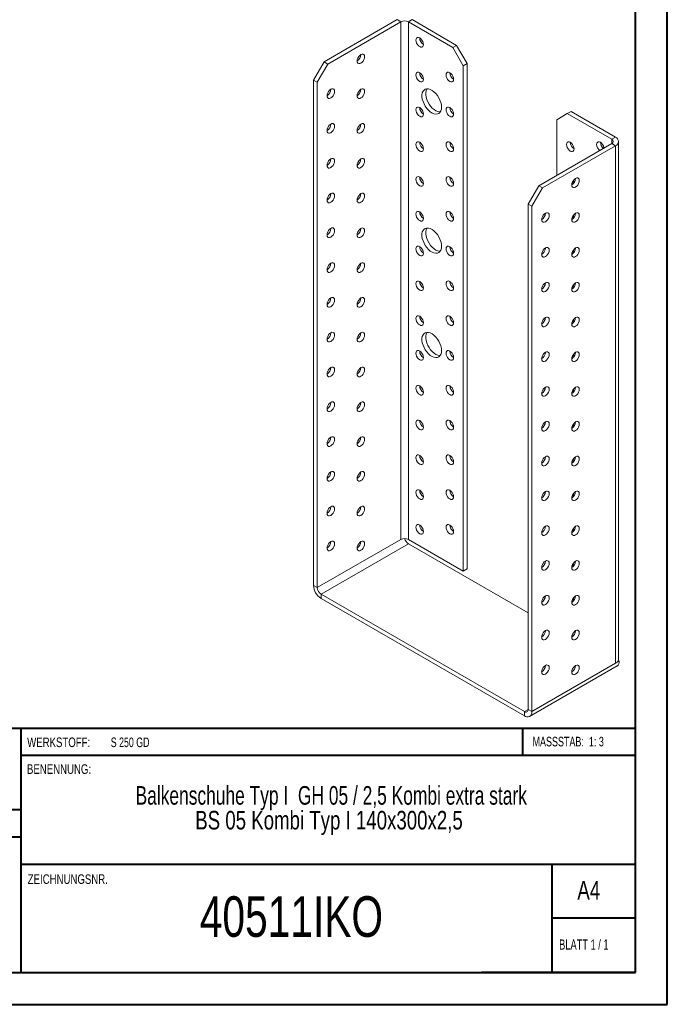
# Model space of a CAD drawing. Header units: millimetres. Extents: x 0 to 210, y 0 to 297.
# Tile 2 of 3: x 109 to 210, y 0 to 154. Entities that reach past the tile are written whole.
import ezdxf

# ---------------------------------------------------------------- set-up
doc = ezdxf.new("R2010")
doc.units = ezdxf.units.MM
doc.styles.add('SLDTEXTSTYLE0', font='TXT', dxfattribs={"width": 0.75})
doc.styles.add('SLDTEXTSTYLE1', font='TXT', dxfattribs={"width": 0.681818})
doc.styles.add('SLDTEXTSTYLE2', font='TXT', dxfattribs={"width": 0.7})
doc.styles.add('SLDTEXTSTYLE3', font='TXT', dxfattribs={"width": 0.6875})
doc.styles.add('SLDTEXTSTYLE4', font='TXT', dxfattribs={"width": 0.69898})

# ---------------------------------------------------------------- blocks, each defined once
blk = doc.blocks.new('SW_NOTE_1')
at = {"color": 0, "linetype": 'Continuous', "lineweight": 0, "char_height": 2.9104, "attachment_point": 2}
for s, insert, style in [('Balkenschuhe Typ I  GH 05 / 2,5 Kombi extra stark', (45.38, 3.75), 'SLDTEXTSTYLE4'), ('BS 05 Kombi Typ I 140x300x2,5', (45.03, -0.13), 'SLDTEXTSTYLE0')]:
    blk.add_mtext(s, dxfattribs=dict(at, insert=insert, style=style))

msp = doc.modelspace()

# ---------------------------------------------------------------- linework, layer by layer
at = {"color": 7, "linetype": 'Continuous', "lineweight": 40}
for p, q in [((210.08, 0.21), (210.08, 297.21)), ((205.08, 5.21), (205.08, 292.21)), ((205.08, 43.37), (10.11, 43.37)), ((108.91, 43.37), (108.91, 5.12)), ((187.47, 39.12), (187.47, 43.37)), ((205.08, 39.12), (108.91, 39.12)), ((108.91, 30.62), (10.11, 30.62)), ((108.91, 26.37), (10.11, 26.37)), ((108.91, 22.12), (205.08, 22.12)), ((192.08, 5.21), (192.08, 22.21)), ((205.08, 13.71), (192.08, 13.71)), ((10.08, 5.21), (205.08, 5.21)), ((205.08, 5.21), (180.99, 5.21)), ((0.08, 0.21), (210.08, 0.21))]:
    msp.add_line(p, q, dxfattribs=at)
at = {"color": 7, "linetype": 'Continuous', "lineweight": 15}
for p, q in [((156.36, 147.68), (167.79, 154.28)), ((168.38, 153.94), (167.79, 154.28)), ((169.56, 153.94), (170.15, 154.28)), ((170.15, 154.28), (177.1, 150.26)), ((156.95, 147.34), (168.38, 153.94)), ((168.38, 153.94), (168.38, 72.96)), ((169.56, 72.96), (169.56, 153.94)), ((169.56, 153.94), (176.51, 149.92)), ((176.51, 149.92), (177.1, 150.26)), ((178.16, 147.06), (176.51, 149.92)), ((177.1, 150.26), (178.75, 147.4)), ((154.71, 144.82), (156.36, 147.68)), ((156.95, 147.34), (155.3, 144.48)), ((156.36, 147.68), (156.95, 147.34)), ((178.75, 147.4), (178.16, 147.06)), ((178.16, 147.06), (178.16, 68)), ((178.75, 147.4), (178.75, 68.34)), ((155.3, 144.48), (154.71, 144.82)), ((154.71, 65.75), (154.71, 144.82)), ((155.3, 65.41), (155.3, 144.48)), ((194.43, 139.58), (192.78, 138.63)), ((195.01, 139.92), (194.43, 139.58)), ((194.43, 139.58), (201.38, 135.57)), ((195.01, 139.92), (201.97, 135.91)), ((192.78, 129.92), (192.78, 138.63)), ((201.38, 135.57), (201.97, 135.91)), ((189.95, 128.29), (201.38, 134.89)), ((190.54, 127.95), (201.97, 134.55)), ((201.38, 135.57), (201.38, 134.89)), ((201.38, 134.89), (201.97, 134.55)), ((201.97, 53.57), (201.97, 134.55)), ((202.46, 54.25), (202.46, 135.23)), ((188.3, 125.43), (189.95, 128.29)), ((190.54, 127.95), (188.89, 125.09)), ((189.95, 128.29), (190.54, 127.95)), ((188.89, 125.09), (188.3, 125.43)), ((188.3, 46.36), (188.3, 125.43)), ((188.89, 46.02), (188.89, 125.09)), ((168.38, 72.96), (155.3, 65.41)), ((178.16, 68), (169.56, 72.96)), ((155.89, 64.39), (169.56, 72.28)), ((188.3, 61.46), (169.56, 72.28)), ((178.75, 68.34), (178.16, 68)), ((155.3, 65.41), (154.71, 65.75)), ((155.89, 64.39), (187.71, 46.02)), ((155.89, 64.39), (155.89, 63.71)), ((155.89, 63.71), (187.71, 45.34)), ((195.49, 58), (195.25, 58.13)), ((202.4, 54), (202.56, 53.91)), ((188.54, 45.26), (202.21, 53.15)), ((188.89, 46.02), (201.97, 53.57)), ((202.56, 53.91), (201.97, 53.57)), ((188.3, 46.36), (187.71, 46.02)), ((188.3, 46.36), (188.89, 46.02)), ((187.71, 46.02), (187.71, 45.34))]:
    msp.add_line(p, q, dxfattribs=at)
at = {"color": 7, "linetype": 'Continuous', "lineweight": 15, "flags": 128}
for points in [[(171.92, 150.4), (171.89, 150.62), (171.8, 150.86), (171.67, 151.09), (171.51, 151.28), (171.33, 151.42), (171.14, 151.49), (170.98, 151.49), (170.85, 151.41), (170.77, 151.27), (170.74, 151.08), (170.77, 150.85), (170.85, 150.61), (170.98, 150.39), (171.14, 150.2), (171.33, 150.06), (171.51, 149.99), (171.67, 149.99), (171.8, 150.06), (171.89, 150.2), (171.92, 150.4)], [(162.13, 148.83), (161.95, 148.69), (161.79, 148.5), (161.66, 148.28), (161.57, 148.04), (161.54, 147.81), (161.57, 147.62), (161.66, 147.48), (161.79, 147.4), (161.95, 147.4), (162.13, 147.47), (162.32, 147.61), (162.48, 147.8), (162.61, 148.03), (162.69, 148.27), (162.72, 148.49), (162.69, 148.69), (162.61, 148.83), (162.48, 148.9), (162.32, 148.9), (162.13, 148.83)], [(171.92, 144.95), (171.89, 145.18), (171.8, 145.42), (171.67, 145.64), (171.51, 145.84), (171.33, 145.97), (171.14, 146.05), (170.98, 146.04), (170.85, 145.97), (170.77, 145.83), (170.74, 145.63), (170.77, 145.41), (170.85, 145.17), (170.98, 144.94), (171.14, 144.75), (171.33, 144.61), (171.51, 144.54), (171.67, 144.54), (171.8, 144.62), (171.89, 144.76), (171.92, 144.95)], [(176.63, 144.95), (176.6, 145.18), (176.52, 145.42), (176.39, 145.65), (176.22, 145.84), (176.04, 145.98), (175.86, 146.05), (175.69, 146.05), (175.56, 145.97), (175.48, 145.83), (175.45, 145.63), (175.48, 145.41), (175.56, 145.17), (175.69, 144.94), (175.86, 144.75), (176.04, 144.61), (176.22, 144.54), (176.39, 144.54), (176.52, 144.62), (176.6, 144.76), (176.63, 144.95)], [(157.42, 143.39), (157.24, 143.25), (157.07, 143.06), (156.94, 142.83), (156.86, 142.6), (156.83, 142.37), (156.86, 142.18), (156.94, 142.03), (157.07, 141.96), (157.24, 141.96), (157.42, 142.03), (157.6, 142.17), (157.77, 142.36), (157.9, 142.58), (157.98, 142.82), (158.01, 143.05), (157.98, 143.24), (157.9, 143.38), (157.77, 143.46), (157.6, 143.46), (157.42, 143.39)], [(162.13, 143.39), (161.95, 143.25), (161.79, 143.06), (161.66, 142.83), (161.57, 142.6), (161.54, 142.37), (161.57, 142.18), (161.66, 142.03), (161.79, 141.96), (161.95, 141.96), (162.13, 142.03), (162.32, 142.17), (162.48, 142.36), (162.61, 142.58), (162.69, 142.82), (162.72, 143.05), (162.69, 143.24), (162.61, 143.38), (162.48, 143.46), (162.32, 143.46), (162.13, 143.39)], [(174.74, 140.6), (174.72, 140.95), (174.63, 141.32), (174.5, 141.7), (174.32, 142.06), (174.1, 142.41), (173.85, 142.73), (173.57, 142.99), (173.28, 143.21), (172.99, 143.36), (172.71, 143.45), (172.45, 143.46), (172.21, 143.4), (172.01, 143.27), (171.85, 143.08), (171.74, 142.83), (171.69, 142.53), (171.69, 142.2), (171.74, 141.83), (171.85, 141.46), (172.01, 141.09), (172.21, 140.73), (172.45, 140.39), (172.71, 140.1), (172.99, 139.86), (173.28, 139.67), (173.57, 139.56), (173.85, 139.51), (174.1, 139.53), (174.32, 139.62), (174.5, 139.78), (174.63, 140.01), (174.72, 140.28), (174.74, 140.6)], [(172.46, 143.46), (172.44, 143.42), (172.33, 143.17), (172.28, 142.87), (172.28, 142.54), (172.33, 142.17), (172.44, 141.8), (172.6, 141.43), (172.8, 141.07), (173.04, 140.73), (173.3, 140.44), (173.58, 140.2), (173.87, 140.01), (174.16, 139.9), (174.44, 139.85), (174.55, 139.85)], [(171.92, 139.51), (171.89, 139.74), (171.8, 139.98), (171.67, 140.2), (171.51, 140.39), (171.33, 140.53), (171.14, 140.6), (170.98, 140.6), (170.85, 140.53), (170.77, 140.38), (170.74, 140.19), (170.77, 139.96), (170.85, 139.73), (170.98, 139.5), (171.14, 139.31), (171.33, 139.17), (171.51, 139.1), (171.67, 139.1), (171.8, 139.18), (171.89, 139.32), (171.92, 139.51)], [(176.63, 139.51), (176.6, 139.74), (176.52, 139.98), (176.39, 140.2), (176.22, 140.39), (176.04, 140.53), (175.86, 140.6), (175.69, 140.6), (175.56, 140.53), (175.48, 140.38), (175.45, 140.19), (175.48, 139.96), (175.56, 139.73), (175.69, 139.5), (175.86, 139.31), (176.04, 139.17), (176.22, 139.1), (176.39, 139.1), (176.52, 139.18), (176.6, 139.32), (176.63, 139.51)], [(157.42, 137.95), (157.24, 137.81), (157.07, 137.62), (156.94, 137.39), (156.86, 137.15), (156.83, 136.93), (156.86, 136.73), (156.94, 136.59), (157.07, 136.52), (157.24, 136.51), (157.42, 136.59), (157.6, 136.72), (157.77, 136.92), (157.9, 137.14), (157.98, 137.38), (158.01, 137.61), (157.98, 137.8), (157.9, 137.94), (157.77, 138.02), (157.6, 138.02), (157.42, 137.95)], [(162.13, 137.95), (161.95, 137.81), (161.79, 137.62), (161.66, 137.39), (161.57, 137.15), (161.54, 136.93), (161.57, 136.73), (161.66, 136.59), (161.79, 136.51), (161.95, 136.51), (162.13, 136.58), (162.32, 136.72), (162.48, 136.91), (162.61, 137.14), (162.69, 137.38), (162.72, 137.61), (162.69, 137.8), (162.61, 137.94), (162.48, 138.02), (162.32, 138.02), (162.13, 137.95)], [(171.92, 134.07), (171.89, 134.29), (171.8, 134.53), (171.67, 134.76), (171.51, 134.95), (171.33, 135.09), (171.14, 135.16), (170.98, 135.16), (170.85, 135.08), (170.77, 134.94), (170.74, 134.75), (170.77, 134.52), (170.85, 134.28), (170.98, 134.06), (171.14, 133.87), (171.33, 133.73), (171.51, 133.65), (171.67, 133.66), (171.8, 133.73), (171.89, 133.87), (171.92, 134.07)], [(176.63, 134.07), (176.6, 134.29), (176.52, 134.53), (176.39, 134.76), (176.22, 134.95), (176.04, 135.09), (175.86, 135.16), (175.69, 135.16), (175.56, 135.08), (175.48, 134.94), (175.45, 134.75), (175.48, 134.52), (175.56, 134.28), (175.69, 134.06), (175.86, 133.87), (176.04, 133.73), (176.22, 133.66), (176.39, 133.66), (176.52, 133.73), (176.6, 133.87), (176.63, 134.07)], [(194.31, 134.75), (194.34, 134.94), (194.42, 135.08), (194.55, 135.16), (194.71, 135.16), (194.9, 135.09), (195.08, 134.95), (195.24, 134.76), (195.37, 134.53), (195.46, 134.3), (195.49, 134.07), (195.46, 133.88), (195.37, 133.73), (195.24, 133.66), (195.08, 133.66), (194.9, 133.73), (194.71, 133.87), (194.55, 134.06), (194.42, 134.28), (194.34, 134.52), (194.31, 134.75)], [(199.02, 134.75), (199.05, 134.94), (199.13, 135.08), (199.26, 135.16), (199.43, 135.16), (199.61, 135.09), (199.79, 134.95), (199.96, 134.76), (200.09, 134.53), (200.17, 134.3), (200.19, 134.2)], [(157.42, 132.5), (157.24, 132.36), (157.07, 132.17), (156.94, 131.95), (156.86, 131.71), (156.83, 131.48), (156.86, 131.29), (156.94, 131.15), (157.07, 131.07), (157.24, 131.07), (157.42, 131.14), (157.6, 131.28), (157.77, 131.47), (157.9, 131.7), (157.98, 131.94), (158.01, 132.16), (157.98, 132.36), (157.9, 132.5), (157.77, 132.57), (157.6, 132.57), (157.42, 132.5)], [(162.13, 132.5), (161.95, 132.36), (161.79, 132.17), (161.66, 131.95), (161.57, 131.71), (161.54, 131.48), (161.57, 131.29), (161.66, 131.15), (161.79, 131.07), (161.95, 131.07), (162.13, 131.14), (162.32, 131.28), (162.48, 131.47), (162.61, 131.7), (162.69, 131.94), (162.72, 132.16), (162.69, 132.36), (162.61, 132.5), (162.48, 132.57), (162.32, 132.57), (162.13, 132.5)], [(171.92, 128.62), (171.89, 128.85), (171.8, 129.09), (171.67, 129.31), (171.51, 129.51), (171.33, 129.64), (171.14, 129.72), (170.98, 129.71), (170.85, 129.64), (170.77, 129.5), (170.74, 129.3), (170.77, 129.08), (170.85, 128.84), (170.98, 128.61), (171.14, 128.42), (171.33, 128.28), (171.51, 128.21), (171.67, 128.21), (171.8, 128.29), (171.89, 128.43), (171.92, 128.62)], [(176.63, 128.62), (176.6, 128.85), (176.52, 129.09), (176.39, 129.31), (176.22, 129.51), (176.04, 129.64), (175.86, 129.72), (175.69, 129.71), (175.56, 129.64), (175.48, 129.5), (175.45, 129.3), (175.48, 129.08), (175.56, 128.84), (175.69, 128.61), (175.86, 128.42), (176.04, 128.28), (176.22, 128.21), (176.39, 128.21), (176.52, 128.29), (176.6, 128.43), (176.63, 128.62)], [(195.72, 129.44), (195.54, 129.3), (195.38, 129.11), (195.24, 128.89), (195.16, 128.65), (195.13, 128.42), (195.16, 128.23), (195.24, 128.09), (195.38, 128.01), (195.54, 128.01), (195.72, 128.08), (195.9, 128.22), (196.07, 128.41), (196.2, 128.64), (196.28, 128.88), (196.31, 129.1), (196.28, 129.3), (196.2, 129.44), (196.07, 129.51), (195.9, 129.52), (195.72, 129.44)], [(195.42, 128.67), (195.3, 128.76), (195.23, 128.85)], [(157.42, 127.06), (157.24, 126.92), (157.07, 126.73), (156.94, 126.5), (156.86, 126.27), (156.83, 126.04), (156.86, 125.84), (156.94, 125.7), (157.07, 125.63), (157.24, 125.63), (157.42, 125.7), (157.6, 125.84), (157.77, 126.03), (157.9, 126.25), (157.98, 126.49), (158.01, 126.72), (157.98, 126.91), (157.9, 127.05), (157.77, 127.13), (157.6, 127.13), (157.42, 127.06)], [(162.13, 127.06), (161.95, 126.92), (161.79, 126.73), (161.66, 126.5), (161.57, 126.26), (161.54, 126.04), (161.57, 125.84), (161.66, 125.7), (161.79, 125.63), (161.95, 125.63), (162.13, 125.7), (162.32, 125.84), (162.48, 126.03), (162.61, 126.25), (162.69, 126.49), (162.72, 126.72), (162.69, 126.91), (162.61, 127.05), (162.48, 127.13), (162.32, 127.13), (162.13, 127.06)], [(171.92, 123.18), (171.89, 123.41), (171.8, 123.64), (171.67, 123.87), (171.51, 124.06), (171.33, 124.2), (171.14, 124.27), (170.98, 124.27), (170.85, 124.19), (170.77, 124.05), (170.74, 123.86), (170.77, 123.63), (170.85, 123.4), (170.98, 123.17), (171.14, 122.98), (171.33, 122.84), (171.51, 122.77), (171.67, 122.77), (171.8, 122.84), (171.89, 122.99), (171.92, 123.18)], [(176.63, 123.18), (176.6, 123.41), (176.52, 123.65), (176.39, 123.87), (176.22, 124.06), (176.04, 124.2), (175.86, 124.27), (175.69, 124.27), (175.56, 124.2), (175.48, 124.05), (175.45, 123.86), (175.48, 123.63), (175.56, 123.4), (175.69, 123.17), (175.86, 122.98), (176.04, 122.84), (176.22, 122.77), (176.39, 122.77), (176.52, 122.85), (176.6, 122.99), (176.63, 123.18)], [(191.01, 124), (190.83, 123.86), (190.66, 123.67), (190.53, 123.44), (190.45, 123.21), (190.42, 122.98), (190.45, 122.79), (190.53, 122.64), (190.66, 122.57), (190.83, 122.57), (191.01, 122.64), (191.19, 122.78), (191.35, 122.97), (191.48, 123.19), (191.57, 123.43), (191.6, 123.66), (191.57, 123.85), (191.48, 123.99), (191.35, 124.07), (191.19, 124.07), (191.01, 124)], [(195.72, 124), (195.54, 123.86), (195.38, 123.67), (195.24, 123.44), (195.16, 123.21), (195.13, 122.98), (195.16, 122.79), (195.24, 122.64), (195.38, 122.57), (195.54, 122.57), (195.72, 122.64), (195.9, 122.78), (196.07, 122.97), (196.2, 123.19), (196.28, 123.43), (196.31, 123.66), (196.28, 123.85), (196.2, 123.99), (196.07, 124.07), (195.9, 124.07), (195.72, 124)], [(195.42, 123.23), (195.3, 123.32), (195.23, 123.4)], [(157.42, 121.62), (157.24, 121.48), (157.07, 121.29), (156.94, 121.06), (156.86, 120.82), (156.83, 120.59), (156.86, 120.4), (156.94, 120.26), (157.07, 120.18), (157.24, 120.18), (157.42, 120.25), (157.6, 120.39), (157.77, 120.58), (157.9, 120.81), (157.98, 121.05), (158.01, 121.28), (157.98, 121.47), (157.9, 121.61), (157.77, 121.69), (157.6, 121.69), (157.42, 121.62)], [(162.13, 121.61), (161.95, 121.48), (161.79, 121.29), (161.66, 121.06), (161.57, 120.82), (161.54, 120.59), (161.57, 120.4), (161.66, 120.26), (161.79, 120.18), (161.95, 120.18), (162.13, 120.25), (162.32, 120.39), (162.48, 120.58), (162.61, 120.81), (162.69, 121.05), (162.72, 121.27), (162.69, 121.47), (162.61, 121.61), (162.48, 121.68), (162.32, 121.69), (162.13, 121.61)], [(174.74, 118.83), (174.72, 119.18), (174.63, 119.55), (174.5, 119.92), (174.32, 120.29), (174.1, 120.64), (173.85, 120.95), (173.57, 121.22), (173.28, 121.43), (172.99, 121.59), (172.71, 121.67), (172.45, 121.68), (172.21, 121.63), (172.01, 121.5), (171.85, 121.31), (171.74, 121.06), (171.69, 120.76), (171.69, 120.42), (171.74, 120.06), (171.85, 119.68), (172.01, 119.31), (172.21, 118.95), (172.45, 118.62), (172.71, 118.33), (172.99, 118.08), (173.28, 117.9), (173.57, 117.78), (173.85, 117.73), (174.1, 117.76), (174.32, 117.85), (174.5, 118.01), (174.63, 118.23), (174.72, 118.51), (174.74, 118.83)], [(172.46, 121.69), (172.44, 121.65), (172.33, 121.4), (172.28, 121.1), (172.28, 120.76), (172.33, 120.4), (172.44, 120.03), (172.6, 119.65), (172.8, 119.29), (173.04, 118.96), (173.3, 118.67), (173.58, 118.42), (173.87, 118.24), (174.16, 118.12), (174.44, 118.07), (174.55, 118.07)], [(171.92, 117.74), (171.89, 117.96), (171.8, 118.2), (171.67, 118.43), (171.51, 118.62), (171.33, 118.76), (171.14, 118.83), (170.98, 118.83), (170.85, 118.75), (170.77, 118.61), (170.74, 118.42), (170.77, 118.19), (170.85, 117.95), (170.98, 117.73), (171.14, 117.53), (171.33, 117.4), (171.51, 117.32), (171.67, 117.33), (171.8, 117.4), (171.89, 117.54), (171.92, 117.74)], [(176.63, 117.74), (176.6, 117.96), (176.52, 118.2), (176.39, 118.43), (176.22, 118.62), (176.04, 118.76), (175.86, 118.83), (175.69, 118.83), (175.56, 118.75), (175.48, 118.61), (175.45, 118.42), (175.48, 118.19), (175.56, 117.95), (175.69, 117.73), (175.86, 117.53), (176.04, 117.4), (176.22, 117.32), (176.39, 117.33), (176.52, 117.4), (176.6, 117.54), (176.63, 117.74)], [(191.01, 118.56), (190.83, 118.42), (190.66, 118.23), (190.53, 118), (190.45, 117.76), (190.42, 117.54), (190.45, 117.34), (190.53, 117.2), (190.66, 117.13), (190.83, 117.12), (191.01, 117.2), (191.19, 117.33), (191.35, 117.53), (191.48, 117.75), (191.57, 117.99), (191.6, 118.22), (191.57, 118.41), (191.48, 118.55), (191.35, 118.63), (191.19, 118.63), (191.01, 118.56)], [(195.72, 118.56), (195.54, 118.42), (195.38, 118.23), (195.24, 118), (195.16, 117.76), (195.13, 117.54), (195.16, 117.34), (195.24, 117.2), (195.38, 117.13), (195.54, 117.12), (195.72, 117.2), (195.9, 117.33), (196.07, 117.53), (196.2, 117.75), (196.28, 117.99), (196.31, 118.22), (196.28, 118.41), (196.2, 118.55), (196.07, 118.63), (195.9, 118.63), (195.72, 118.56)], [(195.42, 117.78), (195.3, 117.88), (195.23, 117.96)], [(157.42, 116.17), (157.24, 116.03), (157.07, 115.84), (156.94, 115.62), (156.86, 115.38), (156.83, 115.15), (156.86, 114.96), (156.94, 114.82), (157.07, 114.74), (157.24, 114.74), (157.42, 114.81), (157.6, 114.95), (157.77, 115.14), (157.9, 115.37), (157.98, 115.6), (158.01, 115.83), (157.98, 116.03), (157.9, 116.17), (157.77, 116.24), (157.6, 116.24), (157.42, 116.17)], [(162.13, 116.17), (161.95, 116.03), (161.79, 115.84), (161.66, 115.62), (161.57, 115.38), (161.54, 115.15), (161.57, 114.96), (161.66, 114.82), (161.79, 114.74), (161.95, 114.74), (162.13, 114.81), (162.32, 114.95), (162.48, 115.14), (162.61, 115.37), (162.69, 115.6), (162.72, 115.83), (162.69, 116.02), (162.61, 116.17), (162.48, 116.24), (162.32, 116.24), (162.13, 116.17)], [(171.92, 112.29), (171.89, 112.52), (171.8, 112.76), (171.67, 112.98), (171.51, 113.17), (171.33, 113.31), (171.14, 113.38), (170.98, 113.38), (170.85, 113.31), (170.77, 113.17), (170.74, 112.97), (170.77, 112.75), (170.85, 112.51), (170.98, 112.28), (171.14, 112.09), (171.33, 111.95), (171.51, 111.88), (171.67, 111.88), (171.8, 111.96), (171.89, 112.1), (171.92, 112.29)], [(176.63, 112.29), (176.6, 112.52), (176.52, 112.76), (176.39, 112.98), (176.22, 113.18), (176.04, 113.31), (175.86, 113.39), (175.69, 113.38), (175.56, 113.31), (175.48, 113.17), (175.45, 112.97), (175.48, 112.75), (175.56, 112.51), (175.69, 112.28), (175.86, 112.09), (176.04, 111.95), (176.22, 111.88), (176.39, 111.88), (176.52, 111.96), (176.6, 112.1), (176.63, 112.29)], [(191.01, 113.11), (190.83, 112.97), (190.66, 112.78), (190.53, 112.56), (190.45, 112.32), (190.42, 112.09), (190.45, 111.9), (190.53, 111.76), (190.66, 111.68), (190.83, 111.68), (191.01, 111.75), (191.19, 111.89), (191.35, 112.08), (191.48, 112.31), (191.57, 112.55), (191.6, 112.77), (191.57, 112.97), (191.48, 113.11), (191.35, 113.18), (191.19, 113.18), (191.01, 113.11)], [(195.72, 113.11), (195.54, 112.97), (195.38, 112.78), (195.24, 112.56), (195.16, 112.32), (195.13, 112.09), (195.16, 111.9), (195.24, 111.76), (195.38, 111.68), (195.54, 111.68), (195.72, 111.75), (195.9, 111.89), (196.07, 112.08), (196.2, 112.31), (196.28, 112.55), (196.31, 112.77), (196.28, 112.97), (196.2, 113.11), (196.07, 113.18), (195.9, 113.18), (195.72, 113.11)], [(195.42, 112.34), (195.3, 112.43), (195.23, 112.51)], [(157.42, 110.73), (157.24, 110.59), (157.07, 110.4), (156.94, 110.17), (156.86, 109.93), (156.83, 109.71), (156.86, 109.51), (156.94, 109.37), (157.07, 109.3), (157.24, 109.3), (157.42, 109.37), (157.6, 109.51), (157.77, 109.7), (157.9, 109.92), (157.98, 110.16), (158.01, 110.39), (157.98, 110.58), (157.9, 110.72), (157.77, 110.8), (157.6, 110.8), (157.42, 110.73)], [(162.13, 110.73), (161.95, 110.59), (161.79, 110.4), (161.66, 110.17), (161.57, 109.93), (161.54, 109.71), (161.57, 109.51), (161.66, 109.37), (161.79, 109.3), (161.95, 109.3), (162.13, 109.37), (162.32, 109.51), (162.48, 109.7), (162.61, 109.92), (162.69, 110.16), (162.72, 110.39), (162.69, 110.58), (162.61, 110.72), (162.48, 110.8), (162.32, 110.8), (162.13, 110.73)], [(171.92, 106.85), (171.89, 107.08), (171.8, 107.31), (171.67, 107.54), (171.51, 107.73), (171.33, 107.87), (171.14, 107.94), (170.98, 107.94), (170.85, 107.86), (170.77, 107.72), (170.74, 107.53), (170.77, 107.3), (170.85, 107.06), (170.98, 106.84), (171.14, 106.65), (171.33, 106.51), (171.51, 106.44), (171.67, 106.44), (171.8, 106.51), (171.89, 106.66), (171.92, 106.85)], [(176.63, 106.85), (176.6, 107.08), (176.52, 107.31), (176.39, 107.54), (176.22, 107.73), (176.04, 107.87), (175.86, 107.94), (175.69, 107.94), (175.56, 107.86), (175.48, 107.72), (175.45, 107.53), (175.48, 107.3), (175.56, 107.06), (175.69, 106.84), (175.86, 106.65), (176.04, 106.51), (176.22, 106.44), (176.39, 106.44), (176.52, 106.51), (176.6, 106.66), (176.63, 106.85)], [(191.01, 107.67), (190.83, 107.53), (190.66, 107.34), (190.53, 107.11), (190.45, 106.88), (190.42, 106.65), (190.45, 106.46), (190.53, 106.31), (190.66, 106.24), (190.83, 106.24), (191.01, 106.31), (191.19, 106.45), (191.35, 106.64), (191.48, 106.86), (191.57, 107.1), (191.6, 107.33), (191.57, 107.52), (191.48, 107.66), (191.35, 107.74), (191.19, 107.74), (191.01, 107.67)], [(195.72, 107.67), (195.54, 107.53), (195.38, 107.34), (195.24, 107.11), (195.16, 106.88), (195.13, 106.65), (195.16, 106.45), (195.24, 106.31), (195.38, 106.24), (195.54, 106.24), (195.72, 106.31), (195.9, 106.45), (196.07, 106.64), (196.2, 106.86), (196.28, 107.1), (196.31, 107.33), (196.28, 107.52), (196.2, 107.66), (196.07, 107.74), (195.9, 107.74), (195.72, 107.67)], [(195.42, 106.9), (195.3, 106.99), (195.23, 107.07)], [(157.42, 105.28), (157.24, 105.15), (157.07, 104.95), (156.94, 104.73), (156.86, 104.49), (156.83, 104.26), (156.86, 104.07), (156.94, 103.93), (157.07, 103.85), (157.24, 103.85), (157.42, 103.92), (157.6, 104.06), (157.77, 104.25), (157.9, 104.48), (157.98, 104.72), (158.01, 104.94), (157.98, 105.14), (157.9, 105.28), (157.77, 105.35), (157.6, 105.36), (157.42, 105.28)], [(162.13, 105.28), (161.95, 105.15), (161.79, 104.95), (161.66, 104.73), (161.57, 104.49), (161.54, 104.26), (161.57, 104.07), (161.66, 103.93), (161.79, 103.85), (161.95, 103.85), (162.13, 103.92), (162.32, 104.06), (162.48, 104.25), (162.61, 104.48), (162.69, 104.72), (162.72, 104.94), (162.69, 105.14), (162.61, 105.28), (162.48, 105.35), (162.32, 105.36), (162.13, 105.28)], [(174.74, 102.49), (174.72, 102.85), (174.63, 103.22), (174.5, 103.59), (174.32, 103.96), (174.1, 104.31), (173.85, 104.62), (173.57, 104.89), (173.28, 105.1), (172.99, 105.26), (172.71, 105.34), (172.45, 105.35), (172.21, 105.29), (172.01, 105.17), (171.85, 104.98), (171.74, 104.73), (171.69, 104.43), (171.69, 104.09), (171.74, 103.73), (171.85, 103.35), (172.01, 102.98), (172.21, 102.62), (172.45, 102.29), (172.71, 102), (172.99, 101.75), (173.28, 101.57), (173.57, 101.45), (173.85, 101.4), (174.1, 101.42), (174.32, 101.52), (174.5, 101.68), (174.63, 101.9), (174.72, 102.18), (174.74, 102.49)], [(172.46, 105.35), (172.44, 105.32), (172.33, 105.07), (172.28, 104.77), (172.28, 104.43), (172.33, 104.07), (172.44, 103.69), (172.6, 103.32), (172.8, 102.96), (173.04, 102.63), (173.3, 102.34), (173.58, 102.09), (173.87, 101.91), (174.16, 101.79), (174.44, 101.74), (174.55, 101.74)], [(171.92, 101.41), (171.89, 101.63), (171.8, 101.87), (171.67, 102.1), (171.51, 102.29), (171.33, 102.43), (171.14, 102.5), (170.98, 102.5), (170.85, 102.42), (170.77, 102.28), (170.74, 102.09), (170.77, 101.86), (170.85, 101.62), (170.98, 101.39), (171.14, 101.2), (171.33, 101.06), (171.51, 100.99), (171.67, 100.99), (171.8, 101.07), (171.89, 101.21), (171.92, 101.41)], [(176.63, 101.41), (176.6, 101.63), (176.52, 101.87), (176.39, 102.1), (176.22, 102.29), (176.04, 102.43), (175.86, 102.5), (175.69, 102.5), (175.56, 102.42), (175.48, 102.28), (175.45, 102.09), (175.48, 101.86), (175.56, 101.62), (175.69, 101.4), (175.86, 101.2), (176.04, 101.07), (176.22, 100.99), (176.39, 101), (176.52, 101.07), (176.6, 101.21), (176.63, 101.41)], [(191.01, 102.23), (190.83, 102.09), (190.66, 101.9), (190.53, 101.67), (190.45, 101.43), (190.42, 101.21), (190.45, 101.01), (190.53, 100.87), (190.66, 100.79), (190.83, 100.79), (191.01, 100.86), (191.19, 101), (191.35, 101.19), (191.48, 101.42), (191.57, 101.66), (191.6, 101.89), (191.57, 102.08), (191.48, 102.22), (191.35, 102.3), (191.19, 102.3), (191.01, 102.23)], [(195.72, 102.23), (195.54, 102.09), (195.38, 101.9), (195.24, 101.67), (195.16, 101.43), (195.13, 101.2), (195.16, 101.01), (195.24, 100.87), (195.38, 100.79), (195.54, 100.79), (195.72, 100.86), (195.9, 101), (196.07, 101.19), (196.2, 101.42), (196.28, 101.66), (196.31, 101.89), (196.28, 102.08), (196.2, 102.22), (196.07, 102.3), (195.9, 102.3), (195.72, 102.23)], [(195.42, 101.45), (195.3, 101.55), (195.23, 101.63)], [(157.42, 99.84), (157.24, 99.7), (157.07, 99.51), (156.94, 99.29), (156.86, 99.05), (156.83, 98.82), (156.86, 98.63), (156.94, 98.49), (157.07, 98.41), (157.24, 98.41), (157.42, 98.48), (157.6, 98.62), (157.77, 98.81), (157.9, 99.04), (157.98, 99.27), (158.01, 99.5), (157.98, 99.69), (157.9, 99.84), (157.77, 99.91), (157.6, 99.91), (157.42, 99.84)], [(162.13, 99.84), (161.95, 99.7), (161.79, 99.51), (161.66, 99.28), (161.57, 99.05), (161.54, 98.82), (161.57, 98.63), (161.66, 98.48), (161.79, 98.41), (161.95, 98.41), (162.13, 98.48), (162.32, 98.62), (162.48, 98.81), (162.61, 99.04), (162.69, 99.27), (162.72, 99.5), (162.69, 99.69), (162.61, 99.84), (162.48, 99.91), (162.32, 99.91), (162.13, 99.84)], [(171.92, 95.96), (171.89, 96.19), (171.8, 96.43), (171.67, 96.65), (171.51, 96.84), (171.33, 96.98), (171.14, 97.05), (170.98, 97.05), (170.85, 96.98), (170.77, 96.84), (170.74, 96.64), (170.77, 96.42), (170.85, 96.18), (170.98, 95.95), (171.14, 95.76), (171.33, 95.62), (171.51, 95.55), (171.67, 95.55), (171.8, 95.63), (171.89, 95.77), (171.92, 95.96)], [(176.63, 95.96), (176.6, 96.19), (176.52, 96.43), (176.39, 96.65), (176.22, 96.84), (176.04, 96.98), (175.86, 97.05), (175.69, 97.05), (175.56, 96.98), (175.48, 96.84), (175.45, 96.64), (175.48, 96.42), (175.56, 96.18), (175.69, 95.95), (175.86, 95.76), (176.04, 95.62), (176.22, 95.55), (176.39, 95.55), (176.52, 95.63), (176.6, 95.77), (176.63, 95.96)], [(191.01, 96.78), (190.83, 96.64), (190.66, 96.45), (190.53, 96.23), (190.45, 95.99), (190.42, 95.76), (190.45, 95.57), (190.53, 95.43), (190.66, 95.35), (190.83, 95.35), (191.01, 95.42), (191.19, 95.56), (191.35, 95.75), (191.48, 95.98), (191.57, 96.21), (191.6, 96.44), (191.57, 96.64), (191.48, 96.78), (191.35, 96.85), (191.19, 96.85), (191.01, 96.78)], [(195.72, 96.78), (195.54, 96.64), (195.38, 96.45), (195.24, 96.23), (195.16, 95.99), (195.13, 95.76), (195.16, 95.57), (195.24, 95.43), (195.38, 95.35), (195.54, 95.35), (195.72, 95.42), (195.9, 95.56), (196.07, 95.75), (196.2, 95.98), (196.28, 96.21), (196.31, 96.44), (196.28, 96.64), (196.2, 96.78), (196.07, 96.85), (195.9, 96.85), (195.72, 96.78)], [(195.42, 96.01), (195.3, 96.1), (195.23, 96.18)], [(157.42, 94.4), (157.24, 94.26), (157.07, 94.07), (156.94, 93.84), (156.86, 93.6), (156.83, 93.38), (156.86, 93.18), (156.94, 93.04), (157.07, 92.97), (157.24, 92.96), (157.42, 93.04), (157.6, 93.17), (157.77, 93.37), (157.9, 93.59), (157.98, 93.83), (158.01, 94.06), (157.98, 94.25), (157.9, 94.39), (157.77, 94.47), (157.6, 94.47), (157.42, 94.4)], [(162.13, 94.4), (161.95, 94.26), (161.79, 94.07), (161.66, 93.84), (161.57, 93.6), (161.54, 93.38), (161.57, 93.18), (161.66, 93.04), (161.79, 92.97), (161.95, 92.96), (162.13, 93.04), (162.32, 93.17), (162.48, 93.37), (162.61, 93.59), (162.69, 93.83), (162.72, 94.06), (162.69, 94.25), (162.61, 94.39), (162.48, 94.47), (162.32, 94.47), (162.13, 94.4)], [(171.92, 90.52), (171.89, 90.74), (171.8, 90.98), (171.67, 91.21), (171.51, 91.4), (171.33, 91.54), (171.14, 91.61), (170.98, 91.61), (170.85, 91.53), (170.77, 91.39), (170.74, 91.2), (170.77, 90.97), (170.85, 90.73), (170.98, 90.51), (171.14, 90.32), (171.33, 90.18), (171.51, 90.11), (171.67, 90.11), (171.8, 90.18), (171.89, 90.32), (171.92, 90.52)], [(176.63, 90.52), (176.6, 90.75), (176.52, 90.98), (176.39, 91.21), (176.22, 91.4), (176.04, 91.54), (175.86, 91.61), (175.69, 91.61), (175.56, 91.53), (175.48, 91.39), (175.45, 91.2), (175.48, 90.97), (175.56, 90.73), (175.69, 90.51), (175.86, 90.32), (176.04, 90.18), (176.22, 90.11), (176.39, 90.11), (176.52, 90.18), (176.6, 90.32), (176.63, 90.52)], [(191.01, 91.34), (190.83, 91.2), (190.66, 91.01), (190.53, 90.78), (190.45, 90.54), (190.42, 90.32), (190.45, 90.12), (190.53, 89.98), (190.66, 89.91), (190.83, 89.91), (191.01, 89.98), (191.19, 90.12), (191.35, 90.31), (191.48, 90.53), (191.57, 90.77), (191.6, 91), (191.57, 91.19), (191.48, 91.33), (191.35, 91.41), (191.19, 91.41), (191.01, 91.34)], [(195.72, 91.34), (195.54, 91.2), (195.38, 91.01), (195.24, 90.78), (195.16, 90.54), (195.13, 90.32), (195.16, 90.12), (195.24, 89.98), (195.38, 89.91), (195.54, 89.91), (195.72, 89.98), (195.9, 90.12), (196.07, 90.31), (196.2, 90.53), (196.28, 90.77), (196.31, 91), (196.28, 91.19), (196.2, 91.33), (196.07, 91.41), (195.9, 91.41), (195.72, 91.34)], [(195.42, 90.57), (195.3, 90.66), (195.23, 90.74)], [(157.42, 88.95), (157.24, 88.82), (157.07, 88.62), (156.94, 88.4), (156.86, 88.16), (156.83, 87.93), (156.86, 87.74), (156.94, 87.6), (157.07, 87.52), (157.24, 87.52), (157.42, 87.59), (157.6, 87.73), (157.77, 87.92), (157.9, 88.15), (157.98, 88.39), (158.01, 88.61), (157.98, 88.81), (157.9, 88.95), (157.77, 89.02), (157.6, 89.03), (157.42, 88.95)], [(162.13, 88.95), (161.95, 88.81), (161.79, 88.62), (161.66, 88.4), (161.57, 88.16), (161.54, 87.93), (161.57, 87.74), (161.66, 87.6), (161.79, 87.52), (161.95, 87.52), (162.13, 87.59), (162.32, 87.73), (162.48, 87.92), (162.61, 88.15), (162.69, 88.39), (162.72, 88.61), (162.69, 88.81), (162.61, 88.95), (162.48, 89.02), (162.32, 89.03), (162.13, 88.95)], [(171.92, 85.07), (171.89, 85.3), (171.8, 85.54), (171.67, 85.77), (171.51, 85.96), (171.33, 86.1), (171.14, 86.17), (170.98, 86.17), (170.85, 86.09), (170.77, 85.95), (170.74, 85.75), (170.77, 85.53), (170.85, 85.29), (170.98, 85.06), (171.14, 84.87), (171.33, 84.73), (171.51, 84.66), (171.67, 84.66), (171.8, 84.74), (171.89, 84.88), (171.92, 85.07)], [(176.63, 85.07), (176.6, 85.3), (176.52, 85.54), (176.39, 85.77), (176.22, 85.96), (176.04, 86.1), (175.86, 86.17), (175.69, 86.17), (175.56, 86.09), (175.48, 85.95), (175.45, 85.76), (175.48, 85.53), (175.56, 85.29), (175.69, 85.06), (175.86, 84.87), (176.04, 84.73), (176.22, 84.66), (176.39, 84.66), (176.52, 84.74), (176.6, 84.88), (176.63, 85.07)], [(191.01, 85.89), (190.83, 85.76), (190.66, 85.57), (190.53, 85.34), (190.45, 85.1), (190.42, 84.87), (190.45, 84.68), (190.53, 84.54), (190.66, 84.46), (190.83, 84.46), (191.01, 84.53), (191.19, 84.67), (191.35, 84.86), (191.48, 85.09), (191.57, 85.33), (191.6, 85.55), (191.57, 85.75), (191.48, 85.89), (191.35, 85.96), (191.19, 85.97), (191.01, 85.89)], [(195.72, 85.89), (195.54, 85.76), (195.38, 85.56), (195.24, 85.34), (195.16, 85.1), (195.13, 84.87), (195.16, 84.68), (195.24, 84.54), (195.38, 84.46), (195.54, 84.46), (195.72, 84.53), (195.9, 84.67), (196.07, 84.86), (196.2, 85.09), (196.28, 85.33), (196.31, 85.55), (196.28, 85.75), (196.2, 85.89), (196.07, 85.96), (195.9, 85.97), (195.72, 85.89)], [(195.42, 85.12), (195.3, 85.21), (195.23, 85.3)], [(157.42, 83.51), (157.24, 83.37), (157.07, 83.18), (156.94, 82.95), (156.86, 82.72), (156.83, 82.49), (156.86, 82.3), (156.94, 82.15), (157.07, 82.08), (157.24, 82.08), (157.42, 82.15), (157.6, 82.29), (157.77, 82.48), (157.9, 82.7), (157.98, 82.94), (158.01, 83.17), (157.98, 83.36), (157.9, 83.5), (157.77, 83.58), (157.6, 83.58), (157.42, 83.51)], [(162.13, 83.51), (161.95, 83.37), (161.79, 83.18), (161.66, 82.95), (161.57, 82.72), (161.54, 82.49), (161.57, 82.3), (161.66, 82.15), (161.79, 82.08), (161.95, 82.08), (162.13, 82.15), (162.32, 82.29), (162.48, 82.48), (162.61, 82.7), (162.69, 82.94), (162.72, 83.17), (162.69, 83.36), (162.61, 83.5), (162.48, 83.58), (162.32, 83.58), (162.13, 83.51)], [(171.92, 79.63), (171.89, 79.86), (171.8, 80.1), (171.67, 80.32), (171.51, 80.51), (171.33, 80.65), (171.14, 80.72), (170.98, 80.72), (170.85, 80.65), (170.77, 80.5), (170.74, 80.31), (170.77, 80.08), (170.85, 79.85), (170.98, 79.62), (171.14, 79.43), (171.33, 79.29), (171.51, 79.22), (171.67, 79.22), (171.8, 79.3), (171.89, 79.44), (171.92, 79.63)], [(176.63, 79.63), (176.6, 79.86), (176.52, 80.1), (176.39, 80.32), (176.22, 80.51), (176.04, 80.65), (175.86, 80.72), (175.69, 80.72), (175.56, 80.65), (175.48, 80.51), (175.45, 80.31), (175.48, 80.08), (175.56, 79.85), (175.69, 79.62), (175.86, 79.43), (176.04, 79.29), (176.22, 79.22), (176.39, 79.22), (176.52, 79.3), (176.6, 79.44), (176.63, 79.63)], [(191.01, 80.45), (190.83, 80.31), (190.66, 80.12), (190.53, 79.9), (190.45, 79.66), (190.42, 79.43), (190.45, 79.24), (190.53, 79.1), (190.66, 79.02), (190.83, 79.02), (191.01, 79.09), (191.19, 79.23), (191.35, 79.42), (191.48, 79.65), (191.57, 79.88), (191.6, 80.11), (191.57, 80.3), (191.48, 80.45), (191.35, 80.52), (191.19, 80.52), (191.01, 80.45)], [(195.72, 80.45), (195.54, 80.31), (195.38, 80.12), (195.24, 79.9), (195.16, 79.66), (195.13, 79.43), (195.16, 79.24), (195.24, 79.1), (195.38, 79.02), (195.54, 79.02), (195.72, 79.09), (195.9, 79.23), (196.07, 79.42), (196.2, 79.65), (196.28, 79.88), (196.31, 80.11), (196.28, 80.3), (196.2, 80.45), (196.07, 80.52), (195.9, 80.52), (195.72, 80.45)], [(195.42, 79.68), (195.3, 79.77), (195.23, 79.85)], [(157.42, 78.07), (157.24, 77.93), (157.07, 77.74), (156.94, 77.51), (156.86, 77.27), (156.83, 77.05), (156.86, 76.85), (156.94, 76.71), (157.07, 76.64), (157.24, 76.63), (157.42, 76.71), (157.6, 76.84), (157.77, 77.04), (157.9, 77.26), (157.98, 77.5), (158.01, 77.73), (157.98, 77.92), (157.9, 78.06), (157.77, 78.14), (157.6, 78.14), (157.42, 78.07)], [(162.13, 78.07), (161.95, 77.93), (161.79, 77.74), (161.66, 77.51), (161.57, 77.27), (161.54, 77.05), (161.57, 76.85), (161.66, 76.71), (161.79, 76.64), (161.95, 76.63), (162.13, 76.71), (162.32, 76.84), (162.48, 77.04), (162.61, 77.26), (162.69, 77.5), (162.72, 77.73), (162.69, 77.92), (162.61, 78.06), (162.48, 78.14), (162.32, 78.14), (162.13, 78.07)], [(171.92, 74.19), (171.89, 74.41), (171.8, 74.65), (171.67, 74.88), (171.51, 75.07), (171.33, 75.21), (171.14, 75.28), (170.98, 75.28), (170.85, 75.2), (170.77, 75.06), (170.74, 74.87), (170.77, 74.64), (170.85, 74.4), (170.98, 74.18), (171.14, 73.99), (171.33, 73.85), (171.51, 73.78), (171.67, 73.78), (171.8, 73.85), (171.89, 73.99), (171.92, 74.19)], [(176.63, 74.19), (176.6, 74.41), (176.52, 74.65), (176.39, 74.88), (176.22, 75.07), (176.04, 75.21), (175.86, 75.28), (175.69, 75.28), (175.56, 75.2), (175.48, 75.06), (175.45, 74.87), (175.48, 74.64), (175.56, 74.4), (175.69, 74.18), (175.86, 73.99), (176.04, 73.85), (176.22, 73.78), (176.39, 73.78), (176.52, 73.85), (176.6, 73.99), (176.63, 74.19)], [(191.01, 75.01), (190.83, 74.87), (190.66, 74.68), (190.53, 74.45), (190.45, 74.21), (190.42, 73.99), (190.45, 73.79), (190.53, 73.65), (190.66, 73.58), (190.83, 73.57), (191.01, 73.65), (191.19, 73.79), (191.35, 73.98), (191.48, 74.2), (191.57, 74.44), (191.6, 74.67), (191.57, 74.86), (191.48, 75), (191.35, 75.08), (191.19, 75.08), (191.01, 75.01)], [(195.72, 75.01), (195.54, 74.87), (195.38, 74.68), (195.24, 74.45), (195.16, 74.21), (195.13, 73.99), (195.16, 73.79), (195.24, 73.65), (195.38, 73.58), (195.54, 73.57), (195.72, 73.65), (195.9, 73.78), (196.07, 73.98), (196.2, 74.2), (196.28, 74.44), (196.31, 74.67), (196.28, 74.86), (196.2, 75), (196.07, 75.08), (195.9, 75.08), (195.72, 75.01)], [(195.42, 74.23), (195.3, 74.33), (195.23, 74.41)], [(157.42, 72.62), (157.24, 72.48), (157.07, 72.29), (156.94, 72.07), (156.86, 71.83), (156.83, 71.6), (156.86, 71.41), (156.94, 71.27), (157.07, 71.19), (157.24, 71.19), (157.42, 71.26), (157.6, 71.4), (157.77, 71.59), (157.9, 71.82), (157.98, 72.06), (158.01, 72.28), (157.98, 72.48), (157.9, 72.62), (157.77, 72.69), (157.6, 72.69), (157.42, 72.62)], [(162.13, 72.62), (161.95, 72.48), (161.79, 72.29), (161.66, 72.07), (161.57, 71.83), (161.54, 71.6), (161.57, 71.41), (161.66, 71.27), (161.79, 71.19), (161.95, 71.19), (162.13, 71.26), (162.32, 71.4), (162.48, 71.59), (162.61, 71.82), (162.69, 72.06), (162.72, 72.28), (162.69, 72.48), (162.61, 72.62), (162.48, 72.69), (162.32, 72.69), (162.13, 72.62)], [(191.01, 69.56), (190.83, 69.43), (190.66, 69.23), (190.53, 69.01), (190.45, 68.77), (190.42, 68.54), (190.45, 68.35), (190.53, 68.21), (190.66, 68.13), (190.83, 68.13), (191.01, 68.2), (191.19, 68.34), (191.35, 68.53), (191.48, 68.76), (191.57, 69), (191.6, 69.22), (191.57, 69.42), (191.48, 69.56), (191.35, 69.63), (191.19, 69.64), (191.01, 69.56)], [(195.72, 69.56), (195.54, 69.43), (195.38, 69.23), (195.24, 69.01), (195.16, 68.77), (195.13, 68.54), (195.16, 68.35), (195.24, 68.21), (195.38, 68.13), (195.54, 68.13), (195.72, 68.2), (195.9, 68.34), (196.07, 68.53), (196.2, 68.76), (196.28, 69), (196.31, 69.22), (196.28, 69.42), (196.2, 69.56), (196.07, 69.63), (195.9, 69.64), (195.72, 69.56)], [(195.42, 68.79), (195.3, 68.88), (195.23, 68.97)], [(191.01, 64.12), (190.83, 63.98), (190.66, 63.79), (190.53, 63.56), (190.45, 63.33), (190.42, 63.1), (190.45, 62.91), (190.53, 62.76), (190.66, 62.69), (190.83, 62.69), (191.01, 62.76), (191.19, 62.9), (191.35, 63.09), (191.48, 63.32), (191.57, 63.55), (191.6, 63.78), (191.57, 63.97), (191.48, 64.12), (191.35, 64.19), (191.19, 64.19), (191.01, 64.12)], [(195.72, 64.12), (195.54, 63.98), (195.38, 63.79), (195.24, 63.56), (195.16, 63.33), (195.13, 63.1), (195.16, 62.91), (195.24, 62.76), (195.38, 62.69), (195.54, 62.69), (195.72, 62.76), (195.9, 62.9), (196.07, 63.09), (196.2, 63.31), (196.28, 63.55), (196.31, 63.78), (196.28, 63.97), (196.2, 64.11), (196.07, 64.19), (195.9, 64.19), (195.72, 64.12)], [(195.42, 63.35), (195.3, 63.44), (195.23, 63.52)], [(191.01, 58.68), (190.83, 58.54), (190.66, 58.35), (190.53, 58.12), (190.45, 57.88), (190.42, 57.66), (190.45, 57.46), (190.53, 57.32), (190.66, 57.25), (190.83, 57.24), (191.01, 57.32), (191.19, 57.45), (191.35, 57.65), (191.48, 57.87), (191.57, 58.11), (191.6, 58.34), (191.57, 58.53), (191.48, 58.67), (191.35, 58.75), (191.19, 58.75), (191.01, 58.68)], [(195.72, 58.68), (195.54, 58.54), (195.38, 58.35), (195.24, 58.12), (195.16, 57.88), (195.13, 57.66), (195.16, 57.46), (195.24, 57.32), (195.38, 57.25), (195.54, 57.24), (195.72, 57.32), (195.9, 57.45), (196.07, 57.65), (196.2, 57.87), (196.28, 58.11), (196.31, 58.34), (196.28, 58.53), (196.2, 58.67), (196.07, 58.75), (195.9, 58.75), (195.72, 58.68)], [(202.46, 54.25), (202.44, 54.13), (202.4, 54)], [(191.01, 53.23), (190.83, 53.09), (190.66, 52.9), (190.53, 52.68), (190.45, 52.44), (190.42, 52.21), (190.45, 52.02), (190.53, 51.88), (190.66, 51.8), (190.83, 51.8), (191.01, 51.87), (191.19, 52.01), (191.35, 52.2), (191.48, 52.43), (191.57, 52.67), (191.6, 52.89), (191.57, 53.09), (191.48, 53.23), (191.35, 53.3), (191.19, 53.31), (191.01, 53.23)], [(195.72, 53.23), (195.54, 53.09), (195.38, 52.9), (195.24, 52.68), (195.16, 52.44), (195.13, 52.21), (195.16, 52.02), (195.24, 51.88), (195.38, 51.8), (195.54, 51.8), (195.72, 51.87), (195.9, 52.01), (196.07, 52.2), (196.2, 52.43), (196.28, 52.67), (196.31, 52.89), (196.28, 53.09), (196.2, 53.23), (196.07, 53.3), (195.9, 53.3), (195.72, 53.23)]]:
    msp.add_lwpolyline(points, dxfattribs=at)
at = {"color": 7, "linetype": 'Continuous', "lineweight": 15}
for centre, radius, start, end in [((168.97, 152.8), 1.28, 62.6097, 117.3903), ((172.57, 151.46), 1.24, 181.7092, 238.2854), ((160.89, 148.87), 1.24, 301.7146, 358.2908), ((172.57, 146.01), 1.24, 181.7092, 238.2854), ((177.28, 146.01), 1.24, 181.7092, 238.2854), ((156.18, 143.43), 1.24, 301.7146, 358.2908), ((160.89, 143.43), 1.24, 301.7146, 358.2908), ((172.57, 140.57), 1.24, 181.7092, 238.2854), ((177.28, 140.57), 1.24, 181.7092, 238.2854), ((156.18, 137.98), 1.24, 301.7146, 358.2908), ((160.89, 137.98), 1.24, 301.7146, 358.2908), ((201.71, 135.23), 0.728, 290.7834, 69.2166), ((172.57, 135.12), 1.24, 181.7092, 238.2854), ((177.28, 135.13), 1.24, 181.7092, 238.2854), ((196.17, 135.14), 1.27, 182.3456, 237.6544), ((200.31, 134.81), 1.29, 182.6582, 231.2195), ((200.9, 135.15), 1.29, 182.6582, 231.2195), ((201.25, 135.23), 0.364, 290.7834, 69.2166), ((156.18, 132.54), 1.24, 301.7146, 358.2908), ((160.89, 132.54), 1.24, 301.7146, 358.2908), ((172.57, 129.68), 1.24, 181.7092, 238.2854), ((177.28, 129.68), 1.24, 181.7092, 238.2854), ((194.48, 129.48), 1.24, 301.7146, 358.2908), ((194.23, 128.56), 1.26, 8.7416, 25.6392), ((156.18, 127.1), 1.24, 301.7146, 358.2908), ((160.89, 127.1), 1.24, 301.7146, 358.2908), ((172.57, 124.24), 1.24, 181.7092, 238.2854), ((177.28, 124.24), 1.24, 181.7092, 238.2854), ((189.76, 124.04), 1.24, 301.7146, 358.2908), ((194.48, 124.04), 1.24, 301.7146, 358.2908), ((194.23, 123.12), 1.26, 8.7416, 25.6392), ((156.18, 121.65), 1.24, 301.7146, 358.2908), ((160.89, 121.65), 1.24, 301.7146, 358.2908), ((172.57, 118.79), 1.24, 181.7092, 238.2854), ((177.28, 118.79), 1.24, 181.7092, 238.2854), ((189.76, 118.59), 1.24, 301.7146, 358.2908), ((194.48, 118.59), 1.24, 301.7146, 358.2908), ((194.23, 117.67), 1.26, 8.7416, 25.6392), ((156.18, 116.21), 1.24, 301.7146, 358.2908), ((160.89, 116.21), 1.24, 301.7146, 358.2908), ((172.57, 113.35), 1.24, 181.7092, 238.2854), ((177.28, 113.35), 1.24, 181.7092, 238.2854), ((189.76, 113.15), 1.24, 301.7146, 358.2908), ((194.48, 113.15), 1.24, 301.7146, 358.2908), ((194.23, 112.23), 1.26, 8.7416, 25.6392), ((156.18, 110.77), 1.24, 301.7146, 358.2908), ((160.89, 110.76), 1.24, 301.7146, 358.2908), ((172.57, 107.91), 1.24, 181.7092, 238.2854), ((177.28, 107.91), 1.24, 181.7092, 238.2854), ((189.76, 107.71), 1.24, 301.7146, 358.2908), ((194.48, 107.71), 1.24, 301.7146, 358.2908), ((194.23, 106.78), 1.26, 8.7416, 25.6392), ((156.18, 105.32), 1.24, 301.7146, 358.2908), ((160.89, 105.32), 1.24, 301.7146, 358.2908), ((172.57, 102.46), 1.24, 181.7092, 238.2854), ((177.28, 102.46), 1.24, 181.7092, 238.2854), ((189.76, 102.26), 1.24, 301.7146, 358.2908), ((194.48, 102.26), 1.24, 301.7146, 358.2908), ((194.23, 101.34), 1.26, 8.7416, 25.6392), ((156.18, 99.88), 1.24, 301.7146, 358.2908), ((160.89, 99.88), 1.24, 301.7146, 358.2908), ((172.57, 97.02), 1.24, 181.7092, 238.2854), ((177.28, 97.02), 1.24, 181.7092, 238.2854), ((189.76, 96.82), 1.24, 301.7146, 358.2908), ((194.48, 96.82), 1.24, 301.7146, 358.2908), ((194.23, 95.9), 1.26, 8.7416, 25.6392), ((156.18, 94.43), 1.24, 301.7146, 358.2908), ((160.89, 94.43), 1.24, 301.7146, 358.2908), ((172.57, 91.58), 1.24, 181.7092, 238.2854), ((177.28, 91.58), 1.24, 181.7092, 238.2854), ((189.76, 91.38), 1.24, 301.7146, 358.2908), ((194.48, 91.38), 1.24, 301.7146, 358.2908), ((194.23, 90.45), 1.26, 8.7416, 25.6392), ((156.18, 88.99), 1.24, 301.7146, 358.2908), ((160.89, 88.99), 1.24, 301.7146, 358.2908), ((172.57, 86.13), 1.24, 181.7092, 238.2854), ((177.28, 86.13), 1.24, 181.7092, 238.2854), ((189.76, 85.93), 1.24, 301.7146, 358.2908), ((194.48, 85.93), 1.24, 301.7146, 358.2908), ((194.23, 85.01), 1.26, 8.7416, 25.6392), ((156.18, 83.55), 1.24, 301.7146, 358.2908), ((160.89, 83.55), 1.24, 301.7146, 358.2908), ((172.57, 80.69), 1.24, 181.7092, 238.2854), ((177.28, 80.69), 1.24, 181.7092, 238.2854), ((189.76, 80.49), 1.24, 301.7146, 358.2908), ((194.48, 80.49), 1.24, 301.7146, 358.2908), ((194.23, 79.57), 1.26, 8.7416, 25.6392), ((156.18, 78.1), 1.24, 301.7146, 358.2908), ((160.89, 78.1), 1.24, 301.7146, 358.2908), ((172.57, 75.24), 1.24, 181.7092, 238.2854), ((177.28, 75.25), 1.24, 181.7092, 238.2854), ((189.76, 75.04), 1.24, 301.7146, 358.2908), ((194.48, 75.04), 1.24, 301.7146, 358.2908), ((194.23, 74.12), 1.26, 8.7416, 25.6392), ((156.18, 72.66), 1.24, 301.7146, 358.2908), ((160.89, 72.66), 1.24, 301.7146, 358.2908), ((168.97, 71.82), 1.28, 62.6097, 117.3903), ((170.27, 73.38), 1.31, 192.2445, 236.976), ((189.76, 69.6), 1.24, 301.7146, 358.2908), ((194.48, 69.6), 1.24, 301.7146, 358.2908), ((194.23, 68.68), 1.26, 8.7416, 25.6392), ((157.27, 65.87), 2.56, 182.6055, 237.3945), ((156.58, 65.47), 1.28, 182.6055, 237.3945), ((189.76, 64.16), 1.24, 301.7146, 358.2908), ((194.48, 64.16), 1.24, 301.7146, 358.2908), ((194.23, 63.24), 1.26, 8.7416, 25.6392), ((189.76, 58.71), 1.24, 301.7146, 358.2908), ((194.48, 58.71), 1.24, 301.7146, 358.2908), ((201.49, 54.48), 1.02, 297.6449, 332.3489), ((189.76, 53.27), 1.24, 301.7146, 358.2908), ((194.48, 53.27), 1.24, 301.7146, 358.2908), ((201.76, 53.81), 0.799, 304.0564, 7.2558), ((187.94, 46.3), 0.364, 230.7967, 9.214), ((188.17, 45.9), 0.728, 230.7967, 9.214)]:
    msp.add_arc(centre, radius, start, end, dxfattribs=at)

# ---------------------------------------------------------------- block references
at = {"color": 7, "linetype": 'Continuous', "lineweight": 0}
msp.add_blockref('SW_NOTE_1', (112.11, 30.61), dxfattribs=at)

# ---------------------------------------------------------------- texts
for s, insert, char_height, attachment_point, style in [('WERKSTOFF:', (109.91, 41.96), 1.5, 1, 'SLDTEXTSTYLE0'), ('S 250 GD', (122.99, 41.96), 1.5, 1, 'SLDTEXTSTYLE3'), ('MASSSTAB:  1: 3', (188.99, 42.07), 1.5, 1, 'SLDTEXTSTYLE2'), ('BENENNUNG:', (109.88, 37.77), 1.5, 1, 'SLDTEXTSTYLE0'), ('ZEICHNUNGSNR.', (110, 20.55), 1.5, 1, 'SLDTEXTSTYLE0'), ('A4', (196, 19.52), 2.91, 1, 'SLDTEXTSTYLE0'), ('40511IKO', (151.26, 17.12), 6.35, 2, 'SLDTEXTSTYLE0'), ('BLATT 1 / 1', (193.16, 10.36), 1.5875, 1, 'SLDTEXTSTYLE1')]:
    msp.add_mtext(s, dxfattribs=dict(at, insert=insert, char_height=char_height, attachment_point=attachment_point, style=style))

doc.saveas('drawing.dxf')
